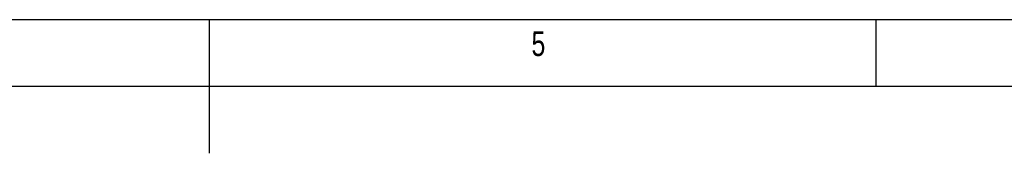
# Model space of a CAD drawing. Header units: millimetres. Extents: x 11171 to 13944, y 305 to 2246.
# Tile 9 of 14: x 12461 to 12960, y 2178 to 2246. Entities that reach past the tile are written whole.
import ezdxf

# ---------------------------------------------------------------- set-up
doc = ezdxf.new("R2010")
doc.units = ezdxf.units.MM
doc.styles.add('SLDTEXTSTYLE0', font='TXT', dxfattribs={"width": 0.75})

# ---------------------------------------------------------------- blocks, each defined once
blk = doc.blocks.new('1111')
at = {"color": 7, "linetype": 'Continuous'}
for p, q in [((4165.39, 777.86), (2115.39, 777.86)), ((3140.39, 777.86), (3140.39, 727.86)), ((3390.39, 752.86), (3390.39, 777.86)), ((4140.39, 752.86), (2140.39, 752.86))]:
    blk.add_line(p, q, dxfattribs=at)
at = {"color": 7, "insert": (3261.22, 773.52), "char_height": 9.26, "attachment_point": 1, "style": 'SLDTEXTSTYLE0'}
blk.add_mtext('5', dxfattribs=at)

msp = doc.modelspace()

# ---------------------------------------------------------------- block references
at = {"xscale": 1.352519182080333, "yscale": 1.352519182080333, "zscale": 1.352519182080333}
msp.add_blockref('1111', (8309.77, 1194.05), dxfattribs=at)

doc.saveas('drawing.dxf')
